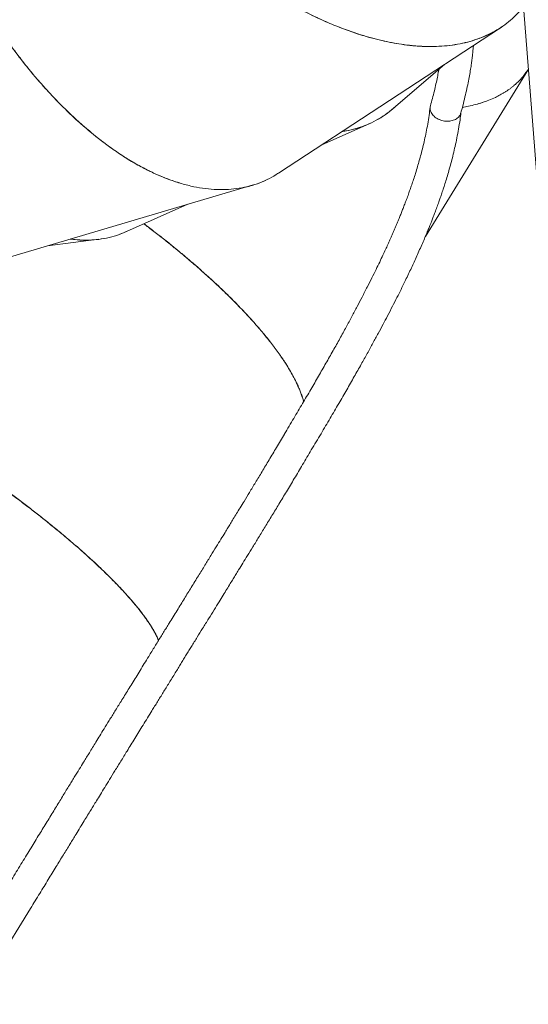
# Model space of a CAD drawing. Extents: x 5459245 to 5462690, y 5971016 to 5972523.
# Tile 39 of 198: x 5462442.377 to 5462442.923, y 5972212.142 to 5972213.198. Entities that reach past the tile are written whole.
import ezdxf

# ---------------------------------------------------------------- set-up
doc = ezdxf.new("R2010")
doc.units = 0
doc.layers.add('A_MAŁA ARCHITEKTURA', color=195, linetype='CONTINUOUS', lineweight=9)
doc.layers.add('ADT CCTV', color=102, linetype='CONTINUOUS')

# ---------------------------------------------------------------- blocks, each defined once
blk = doc.blocks.new('MEGA')
at = {"layer": 'A_MAŁA ARCHITEKTURA'}
for p, q in [((5462443.0462, 5972218.2195), (5462443.2578, 5972218.0293)), ((5462443.0875, 5972218.1824), (5462443.1222, 5972218.1392)), ((5462443.145, 5972218.1181), (5462443.2043, 5972218.0774)), ((5462443.2837, 5972218.0121), (5462443.5412, 5972217.891)), ((5462443.3339, 5972217.9885), (5462443.3797, 5972217.9571)), ((5462443.4076, 5972217.9435), (5462443.4761, 5972217.9216)), ((5462443.3085, 5972217.8423), (5462443.5192, 5972217.8423)), ((5462439.6789, 5972217.8256), (5462442.4728, 5972217.8256))]:
    blk.add_line(p, q, dxfattribs=at)
for points, knots in [([(5462443.2191, 5972218.0972), (5462443.2184, 5972218.0998), (5462443.2168, 5972218.1059), (5462443.215, 5972218.116), (5462443.2134, 5972218.1273), (5462443.2124, 5972218.1392), (5462443.2118, 5972218.1514), (5462443.2118, 5972218.1625), (5462443.2122, 5972218.1723), (5462443.2127, 5972218.1808), (5462443.2134, 5972218.1894), (5462443.2144, 5972218.1983), (5462443.2156, 5972218.2074), (5462443.2171, 5972218.2172), (5462443.219, 5972218.2279), (5462443.2214, 5972218.2394), (5462443.2242, 5972218.2513), (5462443.2273, 5972218.2635), (5462443.2308, 5972218.2757), (5462443.2341, 5972218.2861), (5462443.237, 5972218.2947), (5462443.2394, 5972218.3017), (5462443.242, 5972218.3088), (5462443.2447, 5972218.3161), (5462443.2476, 5972218.3235), (5462443.2506, 5972218.331), (5462443.2538, 5972218.3387), (5462443.258, 5972218.3483), (5462443.2634, 5972218.36), (5462443.27, 5972218.3736), (5462443.2757, 5972218.3849), (5462443.2803, 5972218.3936), (5462443.2839, 5972218.4001), (5462443.2875, 5972218.4066), (5462443.2911, 5972218.4128), (5462443.2942, 5972218.4181), (5462443.2969, 5972218.4227), (5462443.2996, 5972218.4271), (5462443.3025, 5972218.4318), (5462443.3056, 5972218.4367), (5462443.309, 5972218.4422), (5462443.3129, 5972218.4481), (5462443.3169, 5972218.4542), (5462443.3208, 5972218.4598), (5462443.3242, 5972218.4648), (5462443.3271, 5972218.469), (5462443.3295, 5972218.4723), (5462443.3308, 5972218.4742), (5462443.3314, 5972218.475)], [0, 0, 0, 0, 0.027644, 0.063342, 0.099386, 0.13578, 0.172523, 0.208595, 0.231893, 0.255417, 0.279165, 0.303138, 0.327337, 0.351762, 0.38084, 0.410456, 0.44061, 0.471303, 0.502534, 0.531979, 0.548934, 0.566184, 0.583729, 0.601569, 0.619704, 0.638135, 0.65686, 0.675881, 0.708576, 0.742974, 0.776038, 0.791558, 0.807685, 0.82442, 0.840635, 0.853931, 0.864329, 0.875478, 0.887377, 0.900028, 0.91343, 0.929443, 0.945359, 0.960741, 0.973896, 0.984824, 0.993525, 1, 1, 1, 1]), ([(5462443.2987, 5972218.4256), (5462443.2965, 5972218.422), (5462443.2923, 5972218.4149), (5462443.2864, 5972218.4047), (5462443.2809, 5972218.3946), (5462443.2754, 5972218.3844), (5462443.27, 5972218.3737), (5462443.2647, 5972218.3628), (5462443.2602, 5972218.353), (5462443.2562, 5972218.3442), (5462443.253, 5972218.3366), (5462443.2499, 5972218.3292), (5462443.247, 5972218.3219), (5462443.2442, 5972218.3148), (5462443.2416, 5972218.3078), (5462443.2391, 5972218.301), (5462443.2361, 5972218.2922), (5462443.2326, 5972218.2816), (5462443.2289, 5972218.2691), (5462443.2256, 5972218.257), (5462443.2227, 5972218.2452), (5462443.2201, 5972218.2336), (5462443.2179, 5972218.2222), (5462443.2161, 5972218.2109), (5462443.2146, 5972218.2001), (5462443.2134, 5972218.1896), (5462443.2126, 5972218.1794), (5462443.2119, 5972218.1671), (5462443.2117, 5972218.153), (5462443.2124, 5972218.1374), (5462443.2139, 5972218.1225), (5462443.2163, 5972218.1082), (5462443.2195, 5972218.0947), (5462443.2235, 5972218.0819), (5462443.2284, 5972218.07), (5462443.234, 5972218.0589), (5462443.2405, 5972218.0486), (5462443.2477, 5972218.0394), (5462443.2556, 5972218.031), (5462443.2643, 5972218.0236), (5462443.2736, 5972218.0172), (5462443.2803, 5972218.0138), (5462443.2837, 5972218.0121)], [0, 0, 0, 0, 0.021397, 0.041159, 0.059285, 0.079279, 0.100059, 0.119873, 0.141168, 0.155678, 0.169933, 0.183933, 0.197677, 0.211165, 0.224398, 0.237376, 0.250098, 0.274428, 0.298304, 0.321727, 0.344696, 0.367213, 0.390613, 0.413071, 0.435258, 0.457174, 0.478819, 0.500193, 0.536513, 0.572356, 0.607726, 0.643316, 0.679262, 0.714914, 0.750274, 0.786186, 0.821948, 0.857563, 0.893189, 0.928925, 0.964647, 1, 1, 1, 1]), ([(5462443.5435, 5972217.8901), (5462443.5427, 5972217.8904), (5462443.5389, 5972217.8919), (5462443.5323, 5972217.8956), (5462443.5237, 5972217.9011), (5462443.5155, 5972217.9076), (5462443.5076, 5972217.9148), (5462443.5002, 5972217.9229), (5462443.4931, 5972217.9317), (5462443.4865, 5972217.9414), (5462443.4805, 5972217.9514), (5462443.4752, 5972217.9617), (5462443.4704, 5972217.9721), (5462443.466, 5972217.9831), (5462443.4619, 5972217.9947), (5462443.4587, 5972218.0053), (5462443.4562, 5972218.0148), (5462443.4543, 5972218.023), (5462443.4525, 5972218.0315), (5462443.4508, 5972218.0403), (5462443.4493, 5972218.0493), (5462443.448, 5972218.0592), (5462443.4467, 5972218.07), (5462443.4457, 5972218.0817), (5462443.4449, 5972218.0938), (5462443.4444, 5972218.1064), (5462443.4443, 5972218.1191), (5462443.4444, 5972218.1301), (5462443.4446, 5972218.1391), (5462443.4449, 5972218.1465), (5462443.4453, 5972218.1541), (5462443.4458, 5972218.1619), (5462443.4465, 5972218.1698), (5462443.4472, 5972218.1779), (5462443.4481, 5972218.1861), (5462443.4493, 5972218.1965), (5462443.451, 5972218.2093), (5462443.4534, 5972218.2242), (5462443.4557, 5972218.2366), (5462443.4576, 5972218.2463), (5462443.4591, 5972218.2536), (5462443.4607, 5972218.2609), (5462443.4623, 5972218.2678), (5462443.4638, 5972218.2738), (5462443.465, 5972218.279), (5462443.4663, 5972218.284), (5462443.4677, 5972218.2893), (5462443.4693, 5972218.2949), (5462443.471, 5972218.3012), (5462443.473, 5972218.3079), (5462443.4751, 5972218.3149), (5462443.4772, 5972218.3214), (5462443.479, 5972218.3272), (5462443.4806, 5972218.332), (5462443.4819, 5972218.3358), (5462443.4827, 5972218.338), (5462443.483, 5972218.339)], [0, 0, 0, 0, 0.007961, 0.038825, 0.069779, 0.100825, 0.131964, 0.162663, 0.193562, 0.224663, 0.255965, 0.283281, 0.310862, 0.33871, 0.366825, 0.394427, 0.412254, 0.430254, 0.448426, 0.46677, 0.485287, 0.503976, 0.526226, 0.548888, 0.571962, 0.595448, 0.619346, 0.641876, 0.65485, 0.668049, 0.681475, 0.695126, 0.709002, 0.723105, 0.737434, 0.751988, 0.777006, 0.803327, 0.828627, 0.840503, 0.852843, 0.865648, 0.878056, 0.88823, 0.896186, 0.904717, 0.913823, 0.923503, 0.933758, 0.94601, 0.958189, 0.969959, 0.980025, 0.988388, 0.995046, 1, 1, 1, 1]), ([(5462443.4712, 5972218.3017), (5462443.4703, 5972218.2987), (5462443.4687, 5972218.2929), (5462443.4665, 5972218.2845), (5462443.4645, 5972218.2769), (5462443.4628, 5972218.2698), (5462443.4611, 5972218.2625), (5462443.4591, 5972218.2534), (5462443.4568, 5972218.2427), (5462443.4546, 5972218.2306), (5462443.4527, 5972218.2196), (5462443.4511, 5972218.2093), (5462443.4498, 5972218.2002), (5462443.4486, 5972218.1911), (5462443.4476, 5972218.182), (5462443.4467, 5972218.1728), (5462443.446, 5972218.1638), (5462443.4453, 5972218.1532), (5462443.4447, 5972218.1412), (5462443.4443, 5972218.1277), (5462443.4443, 5972218.1148), (5462443.4446, 5972218.1022), (5462443.4451, 5972218.0899), (5462443.4459, 5972218.0785), (5462443.4469, 5972218.068), (5462443.448, 5972218.0586), (5462443.4493, 5972218.0493), (5462443.4508, 5972218.0404), (5462443.4524, 5972218.0318), (5462443.4544, 5972218.0221), (5462443.457, 5972218.0116), (5462443.4602, 5972218.0004), (5462443.4636, 5972217.9897), (5462443.4674, 5972217.9795), (5462443.4718, 5972217.9688), (5462443.477, 5972217.9579), (5462443.4831, 5972217.9469), (5462443.4896, 5972217.9367), (5462443.4965, 5972217.9273), (5462443.5039, 5972217.9187), (5462443.5117, 5972217.9109), (5462443.5198, 5972217.904), (5462443.5284, 5972217.898), (5462443.5372, 5972217.8928), (5462443.5465, 5972217.8885), (5462443.556, 5972217.8852), (5462443.5642, 5972217.8831), (5462443.5693, 5972217.8824), (5462443.571, 5972217.8822)], [0, 0, 0, 0, 0.015131, 0.029061, 0.04179, 0.05332, 0.06455, 0.078258, 0.098776, 0.118042, 0.138446, 0.154158, 0.169409, 0.1842, 0.20013, 0.215765, 0.231068, 0.246041, 0.270094, 0.293647, 0.316699, 0.339252, 0.361304, 0.384322, 0.402792, 0.421057, 0.439119, 0.456977, 0.47463, 0.49208, 0.517185, 0.542039, 0.566643, 0.590996, 0.615099, 0.64622, 0.677096, 0.707727, 0.738115, 0.769065, 0.799884, 0.830572, 0.861131, 0.891923, 0.922689, 0.95343, 0.984147, 1, 1, 1, 1]), ([(5462442.8466, 5972218.2229), (5462442.8465, 5972218.216), (5462442.8465, 5972218.202), (5462442.8461, 5972218.1811), (5462442.8455, 5972218.1603), (5462442.8447, 5972218.1398), (5462442.8436, 5972218.1195), (5462442.8423, 5972218.0994), (5462442.8409, 5972218.0812), (5462442.8394, 5972218.0648), (5462442.8379, 5972218.0501), (5462442.8363, 5972218.0356), (5462442.8345, 5972218.0214), (5462442.8328, 5972218.0093), (5462442.8313, 5972217.9991), (5462442.83, 5972217.9906), (5462442.8286, 5972217.9821), (5462442.8271, 5972217.9739), (5462442.8256, 5972217.9657), (5462442.8239, 5972217.9572), (5462442.822, 5972217.9484), (5462442.8199, 5972217.9393), (5462442.8178, 5972217.9304), (5462442.8155, 5972217.9218), (5462442.8132, 5972217.9137), (5462442.8106, 5972217.9052), (5462442.8077, 5972217.8966), (5462442.8053, 5972217.89), (5462442.8036, 5972217.8858), (5462442.8027, 5972217.8836), (5462442.8017, 5972217.8815), (5462442.8008, 5972217.8794), (5462442.7999, 5972217.8773), (5462442.7986, 5972217.8745), (5462442.7968, 5972217.8711), (5462442.7947, 5972217.8671), (5462442.7924, 5972217.8634), (5462442.7907, 5972217.8607), (5462442.7897, 5972217.8594), (5462442.7895, 5972217.8592)], [0, 0, 0, 0, 0.042815, 0.085708, 0.128679, 0.17147, 0.214203, 0.257175, 0.300386, 0.333606, 0.367084, 0.400821, 0.434816, 0.468308, 0.489999, 0.511859, 0.533889, 0.556088, 0.578457, 0.600995, 0.62817, 0.65575, 0.683735, 0.712124, 0.740918, 0.768405, 0.804323, 0.841311, 0.851177, 0.861115, 0.871128, 0.881213, 0.891372, 0.901605, 0.923617, 0.946405, 0.969969, 0.994309, 1, 1, 1, 1]), ([(5462442.8464, 5972218.2229), (5462442.8464, 5972218.2215), (5462442.8464, 5972218.2189), (5462442.8464, 5972218.2152), (5462442.8464, 5972218.2118), (5462442.8463, 5972218.2082), (5462442.8463, 5972218.2045), (5462442.8463, 5972218.2008), (5462442.8461, 5972218.1916), (5462442.8459, 5972218.1776), (5462442.8453, 5972218.159), (5462442.8446, 5972218.1419), (5462442.8438, 5972218.1256), (5462442.8428, 5972218.1101), (5462442.8418, 5972218.0947), (5462442.8405, 5972218.0795), (5462442.8392, 5972218.0645), (5462442.8377, 5972218.0498), (5462442.8361, 5972218.0353), (5462442.8343, 5972218.0211), (5462442.8326, 5972218.009), (5462442.8311, 5972217.9987), (5462442.8298, 5972217.9902), (5462442.8284, 5972217.9818), (5462442.8269, 5972217.9735), (5462442.8254, 5972217.9654), (5462442.8237, 5972217.9569), (5462442.8218, 5972217.9481), (5462442.8198, 5972217.939), (5462442.8176, 5972217.9301), (5462442.8153, 5972217.9215), (5462442.813, 5972217.9133), (5462442.8104, 5972217.9049), (5462442.8075, 5972217.8963), (5462442.8051, 5972217.8897), (5462442.8034, 5972217.8855), (5462442.8025, 5972217.8833), (5462442.8015, 5972217.8812), (5462442.8006, 5972217.8791), (5462442.7997, 5972217.877), (5462442.7984, 5972217.8743), (5462442.7966, 5972217.8708), (5462442.7945, 5972217.8669), (5462442.7922, 5972217.8631), (5462442.7905, 5972217.8606), (5462442.7896, 5972217.8593), (5462442.7895, 5972217.8592)], [0, 0, 0, 0, 0.00901, 0.016066, 0.022504, 0.029985, 0.037764, 0.045334, 0.052895, 0.094379, 0.131465, 0.168421, 0.201359, 0.234439, 0.267662, 0.301028, 0.334293, 0.367818, 0.401602, 0.435646, 0.469185, 0.490905, 0.512795, 0.534856, 0.557087, 0.579488, 0.602059, 0.629269, 0.656886, 0.684909, 0.71334, 0.742178, 0.7697, 0.805662, 0.842702, 0.852582, 0.862536, 0.872564, 0.882666, 0.892842, 0.903092, 0.925118, 0.947928, 0.971521, 0.995898, 1, 1, 1, 1]), ([(5462443.1461, 5972218.1174), (5462443.1434, 5972218.1193), (5462443.1376, 5972218.1233), (5462443.1296, 5972218.1306), (5462443.1223, 5972218.1387), (5462443.1161, 5972218.1473), (5462443.1109, 5972218.1559), (5462443.108, 5972218.1622), (5462443.1065, 5972218.1653)], [0, 0, 0, 0, 0.1579552, 0.3407412, 0.5234613, 0.6827172, 0.84244, 1, 1, 1, 1]), ([(5462443.1067, 5972218.1651), (5462443.1073, 5972218.1638), (5462443.1093, 5972218.1588), (5462443.1139, 5972218.1508), (5462443.1203, 5972218.1412), (5462443.1277, 5972218.1326), (5462443.1358, 5972218.1247), (5462443.1419, 5972218.1203), (5462443.145, 5972218.1181)], [0, 0, 0, 0, 0.064803, 0.252609, 0.439857, 0.626774, 0.814141, 1, 1, 1, 1]), ([(5462443.1617, 5972218.1066), (5462443.1615, 5972218.1046), (5462443.1608, 5972218.0976), (5462443.1596, 5972218.0858), (5462443.1579, 5972218.0722), (5462443.1563, 5972218.0596), (5462443.1546, 5972218.0481), (5462443.1528, 5972218.0367), (5462443.1509, 5972218.0255), (5462443.1488, 5972218.0144), (5462443.1468, 5972218.0042), (5462443.1448, 5972217.9948), (5462443.1429, 5972217.9861), (5462443.1408, 5972217.9776), (5462443.1387, 5972217.9692), (5462443.1365, 5972217.961), (5462443.1342, 5972217.9529), (5462443.1311, 5972217.9428), (5462443.1271, 5972217.9309), (5462443.1234, 5972217.921), (5462443.1208, 5972217.9145), (5462443.1195, 5972217.9111), (5462443.118, 5972217.9079), (5462443.1166, 5972217.9046), (5462443.1152, 5972217.9015), (5462443.1131, 5972217.897), (5462443.1102, 5972217.8914), (5462443.1066, 5972217.8848), (5462443.1037, 5972217.88), (5462443.1015, 5972217.8766), (5462443.1002, 5972217.8747), (5462443.0989, 5972217.8727), (5462443.0975, 5972217.8708), (5462443.0961, 5972217.8689), (5462443.0947, 5972217.8671), (5462443.0926, 5972217.8645), (5462443.0907, 5972217.8623), (5462443.0893, 5972217.861), (5462443.0891, 5972217.8607)], [0, 0, 0, 0, 0.017384, 0.060328, 0.103461, 0.138511, 0.173793, 0.209308, 0.245054, 0.281032, 0.317242, 0.34699, 0.377002, 0.407278, 0.437818, 0.468623, 0.499692, 0.531025, 0.588903, 0.648317, 0.664134, 0.680057, 0.696084, 0.712217, 0.728456, 0.7448, 0.782323, 0.82094, 0.86065, 0.874269, 0.888011, 0.901878, 0.915868, 0.929983, 0.944221, 0.958584, 0.993774, 1, 1, 1, 1]), ([(5462443.1618, 5972218.1065), (5462443.1616, 5972218.1046), (5462443.161, 5972218.0976), (5462443.1597, 5972218.0859), (5462443.1581, 5972218.0723), (5462443.1564, 5972218.0597), (5462443.1548, 5972218.0482), (5462443.153, 5972218.0368), (5462443.151, 5972218.0256), (5462443.149, 5972218.0145), (5462443.147, 5972218.0043), (5462443.145, 5972217.9948), (5462443.143, 5972217.9862), (5462443.141, 5972217.9777), (5462443.1388, 5972217.9693), (5462443.1366, 5972217.9611), (5462443.1343, 5972217.953), (5462443.1312, 5972217.9429), (5462443.1273, 5972217.931), (5462443.1236, 5972217.921), (5462443.1209, 5972217.9145), (5462443.1196, 5972217.9112), (5462443.1182, 5972217.9079), (5462443.1167, 5972217.9047), (5462443.1153, 5972217.9015), (5462443.1132, 5972217.8971), (5462443.1103, 5972217.8915), (5462443.1067, 5972217.8849), (5462443.1038, 5972217.88), (5462443.1016, 5972217.8767), (5462443.1003, 5972217.8747), (5462443.0989, 5972217.8727), (5462443.0976, 5972217.8708), (5462443.0962, 5972217.869), (5462443.0948, 5972217.8672), (5462443.0926, 5972217.8646), (5462443.0908, 5972217.8624), (5462443.0893, 5972217.861), (5462443.0891, 5972217.8607)], [0, 0, 0, 0, 0.016831, 0.059785, 0.102928, 0.137988, 0.173279, 0.208802, 0.244556, 0.280543, 0.316762, 0.346517, 0.376537, 0.406821, 0.437369, 0.468181, 0.499257, 0.530598, 0.588491, 0.64792, 0.663741, 0.679667, 0.695698, 0.711835, 0.728077, 0.744425, 0.781959, 0.820586, 0.860306, 0.873928, 0.887674, 0.901543, 0.915537, 0.929654, 0.943896, 0.958261, 0.993466, 1, 1, 1, 1]), ([(5462443.285, 5972218.0115), (5462443.282, 5972218.013), (5462443.2756, 5972218.016), (5462443.2665, 5972218.0221), (5462443.2601, 5972218.027), (5462443.257, 5972218.03), (5462443.2567, 5972218.0304)], [0, 0, 0, 0, 0.291341, 0.624061, 0.956661, 1, 1, 1, 1]), ([(5462443.4089, 5972217.9431), (5462443.4058, 5972217.9441), (5462443.399, 5972217.9463), (5462443.3892, 5972217.9511), (5462443.3799, 5972217.9567), (5462443.3715, 5972217.9631), (5462443.364, 5972217.9698), (5462443.3594, 5972217.975), (5462443.3571, 5972217.9776)], [0, 0, 0, 0, 0.159719, 0.342122, 0.52446, 0.683382, 0.84277, 1, 1, 1, 1]), ([(5462443.3574, 5972217.9775), (5462443.3583, 5972217.9764), (5462443.3617, 5972217.9721), (5462443.3683, 5972217.9658), (5462443.3773, 5972217.9585), (5462443.3868, 5972217.9524), (5462443.3969, 5972217.9472), (5462443.404, 5972217.9447), (5462443.4076, 5972217.9435)], [0, 0, 0, 0, 0.065438, 0.252371, 0.439366, 0.626939, 0.814437, 1, 1, 1, 1]), ([(5462443.4688, 5972217.924), (5462443.4681, 5972217.9237), (5462443.4654, 5972217.9226), (5462443.4604, 5972217.9207), (5462443.4536, 5972217.9183), (5462443.4462, 5972217.9158), (5462443.4385, 5972217.9134), (5462443.4332, 5972217.9119), (5462443.4306, 5972217.9111)], [0, 0, 0, 0, 0.055353, 0.222601, 0.402696, 0.595686, 0.801612, 1, 1, 1, 1]), ([(5462443.4293, 5972217.9107), (5462443.4266, 5972217.9094), (5462443.421, 5972217.9069), (5462443.4126, 5972217.9034), (5462443.4043, 5972217.9002), (5462443.3963, 5972217.8974), (5462443.3886, 5972217.8948), (5462443.3814, 5972217.8926), (5462443.3745, 5972217.8906), (5462443.3676, 5972217.8887), (5462443.3608, 5972217.8869), (5462443.3541, 5972217.8852), (5462443.3481, 5972217.8839), (5462443.3427, 5972217.8827), (5462443.3373, 5972217.8815), (5462443.3319, 5972217.8804), (5462443.3265, 5972217.8794), (5462443.3216, 5972217.8785), (5462443.317, 5972217.8777), (5462443.3123, 5972217.8769), (5462443.3073, 5972217.876), (5462443.302, 5972217.8752), (5462443.2966, 5972217.8744), (5462443.2911, 5972217.8736), (5462443.2856, 5972217.8729), (5462443.2799, 5972217.8721), (5462443.2738, 5972217.8714), (5462443.267, 5972217.8706), (5462443.2591, 5972217.8697), (5462443.2502, 5972217.8688), (5462443.2403, 5972217.8679), (5462443.2292, 5972217.867), (5462443.2177, 5972217.8661), (5462443.2059, 5972217.8653), (5462443.1938, 5972217.8645), (5462443.1808, 5972217.8638), (5462443.1669, 5972217.8631), (5462443.1521, 5972217.8625), (5462443.1367, 5972217.862), (5462443.1207, 5972217.8615), (5462443.104, 5972217.8611), (5462443.0865, 5972217.8607), (5462443.0681, 5972217.8604), (5462443.0554, 5972217.8602), (5462443.0489, 5972217.8601)], [0, 0, 0, 0, 0.026857, 0.054854, 0.081376, 0.106427, 0.130007, 0.152114, 0.172742, 0.191889, 0.21385, 0.233451, 0.250682, 0.265806, 0.279913, 0.296558, 0.311725, 0.325408, 0.3377, 0.350337, 0.364311, 0.378898, 0.393511, 0.40815, 0.423084, 0.438048, 0.453499, 0.471426, 0.492058, 0.514954, 0.540456, 0.568567, 0.599289, 0.627408, 0.657413, 0.689309, 0.723105, 0.758807, 0.796426, 0.83366, 0.87262, 0.91332, 0.955773, 1, 1, 1, 1]), ([(5462443.4306, 5972217.9111), (5462443.4306, 5972217.9111), (5462443.4299, 5972217.911), (5462443.4286, 5972217.9103), (5462443.4269, 5972217.9092), (5462443.4254, 5972217.9075), (5462443.4242, 5972217.9055), (5462443.4233, 5972217.9032), (5462443.4228, 5972217.9007), (5462443.4227, 5972217.898), (5462443.4229, 5972217.8962), (5462443.423, 5972217.8952), (5462443.423, 5972217.8952)], [0, 0, 0, 0, 0.00198, 0.124344, 0.250266, 0.372803, 0.498904, 0.621527, 0.747711, 0.870333, 0.99651, 1, 1, 1, 1]), ([(5462443.441, 5972217.8793), (5462443.4436, 5972217.88), (5462443.4494, 5972217.8817), (5462443.458, 5972217.8845), (5462443.4666, 5972217.8874), (5462443.4744, 5972217.8902), (5462443.4815, 5972217.8929), (5462443.4878, 5972217.8955), (5462443.4933, 5972217.8979), (5462443.4982, 5972217.9001), (5462443.5025, 5972217.9021), (5462443.5062, 5972217.904), (5462443.5086, 5972217.9052), (5462443.5097, 5972217.9057), (5462443.5098, 5972217.9058)], [0, 0, 0, 0, 0.109933, 0.239367, 0.360147, 0.472273, 0.57572, 0.670302, 0.751301, 0.824391, 0.889593, 0.946922, 0.99639, 1, 1, 1, 1]), ([(5462443.4409, 5972217.8793), (5462443.4406, 5972217.8792), (5462443.4395, 5972217.8789), (5462443.4377, 5972217.8788), (5462443.4355, 5972217.8792), (5462443.4333, 5972217.88), (5462443.4312, 5972217.8813), (5462443.4292, 5972217.8829), (5462443.4274, 5972217.8849), (5462443.4258, 5972217.8872), (5462443.4245, 5972217.8897), (5462443.4236, 5972217.8924), (5462443.4232, 5972217.8942), (5462443.423, 5972217.8952), (5462443.423, 5972217.8952)], [0, 0, 0, 0, 0.051473, 0.147167, 0.240254, 0.336046, 0.429265, 0.525195, 0.618531, 0.714582, 0.807933, 0.903992, 0.997343, 1, 1, 1, 1]), ([(5462443.0493, 5972217.8266), (5462443.0561, 5972217.8267), (5462443.0694, 5972217.8269), (5462443.0886, 5972217.8272), (5462443.1068, 5972217.8276), (5462443.124, 5972217.8281), (5462443.1402, 5972217.8286), (5462443.1551, 5972217.8291), (5462443.1688, 5972217.8297), (5462443.1814, 5972217.8303), (5462443.1932, 5972217.8309), (5462443.2042, 5972217.8316), (5462443.2151, 5972217.8323), (5462443.2259, 5972217.8331), (5462443.2365, 5972217.834), (5462443.2463, 5972217.8348), (5462443.2574, 5972217.8359), (5462443.27, 5972217.8372), (5462443.2818, 5972217.8386), (5462443.2913, 5972217.8399), (5462443.2986, 5972217.8409), (5462443.3055, 5972217.8419), (5462443.3119, 5972217.8429), (5462443.3174, 5972217.8438), (5462443.3221, 5972217.8446), (5462443.3265, 5972217.8453), (5462443.3311, 5972217.8462), (5462443.3361, 5972217.8471), (5462443.3417, 5972217.8482), (5462443.3471, 5972217.8494), (5462443.3524, 5972217.8505), (5462443.3575, 5972217.8517), (5462443.3631, 5972217.853), (5462443.3694, 5972217.8545), (5462443.3763, 5972217.8563), (5462443.3837, 5972217.8584), (5462443.3914, 5972217.8606), (5462443.3994, 5972217.8631), (5462443.4076, 5972217.8659), (5462443.4163, 5972217.8689), (5462443.4253, 5972217.8724), (5462443.4338, 5972217.8759), (5462443.4392, 5972217.8784), (5462443.4415, 5972217.8794)], [0, 0, 0, 0, 0.045554, 0.089092, 0.130629, 0.170184, 0.207768, 0.243389, 0.275185, 0.305247, 0.333579, 0.360182, 0.385054, 0.413714, 0.439669, 0.463487, 0.486935, 0.523295, 0.559069, 0.578144, 0.597051, 0.615672, 0.632518, 0.647134, 0.659513, 0.670297, 0.682446, 0.696059, 0.71115, 0.727709, 0.740435, 0.754281, 0.769912, 0.78734, 0.806565, 0.827584, 0.850401, 0.872896, 0.896907, 0.922441, 0.949508, 0.978117, 1, 1, 1, 1]), ([(5462443.5192, 5972217.8424), (5462443.5186, 5972217.8424), (5462443.5162, 5972217.8424), (5462443.5121, 5972217.8426), (5462443.5071, 5972217.8433), (5462443.5032, 5972217.8441), (5462443.5002, 5972217.8449), (5462443.498, 5972217.8455), (5462443.4957, 5972217.8463), (5462443.4931, 5972217.8472), (5462443.4903, 5972217.8483), (5462443.4875, 5972217.8495), (5462443.4849, 5972217.8508), (5462443.4822, 5972217.8521), (5462443.4797, 5972217.8535), (5462443.4772, 5972217.855), (5462443.4736, 5972217.8573), (5462443.4687, 5972217.8607), (5462443.4628, 5972217.8654), (5462443.4572, 5972217.8705), (5462443.4519, 5972217.8757), (5462443.4486, 5972217.8794), (5462443.4471, 5972217.8811)], [0, 0, 0, 0, 0.023813, 0.097683, 0.164455, 0.224128, 0.255968, 0.285344, 0.312254, 0.350789, 0.389533, 0.427326, 0.464168, 0.50006, 0.535001, 0.568992, 0.602033, 0.688309, 0.771644, 0.852038, 0.933542, 1, 1, 1, 1]), ([(5462443.5192, 5972217.8424), (5462443.5186, 5972217.8424), (5462443.5162, 5972217.8424), (5462443.5121, 5972217.8426), (5462443.5071, 5972217.8433), (5462443.5032, 5972217.8441), (5462443.5002, 5972217.8449), (5462443.498, 5972217.8455), (5462443.4957, 5972217.8463), (5462443.4931, 5972217.8472), (5462443.4903, 5972217.8483), (5462443.4875, 5972217.8495), (5462443.4848, 5972217.8508), (5462443.4822, 5972217.8521), (5462443.4797, 5972217.8535), (5462443.4772, 5972217.855), (5462443.4735, 5972217.8573), (5462443.4687, 5972217.8607), (5462443.4628, 5972217.8654), (5462443.4571, 5972217.8706), (5462443.4519, 5972217.8757), (5462443.4486, 5972217.8794), (5462443.4471, 5972217.8811)], [0, 0, 0, 0, 0.024394, 0.098218, 0.164968, 0.224644, 0.256499, 0.285896, 0.312837, 0.35137, 0.39011, 0.427902, 0.464744, 0.500637, 0.535581, 0.569575, 0.60262, 0.688895, 0.77223, 0.852627, 0.934074, 1, 1, 1, 1]), ([(5462442.7693, 5972217.8592), (5462442.7663, 5972217.8592), (5462442.7605, 5972217.8592), (5462442.7518, 5972217.8592), (5462442.7435, 5972217.8592), (5462442.7354, 5972217.8592), (5462442.7276, 5972217.8592), (5462442.7201, 5972217.8592), (5462442.711, 5972217.8593), (5462442.7006, 5972217.8593), (5462442.689, 5972217.8593), (5462442.6787, 5972217.8593), (5462442.6697, 5972217.8593), (5462442.6618, 5972217.8593), (5462442.6547, 5972217.8593), (5462442.6483, 5972217.8593), (5462442.6423, 5972217.8593), (5462442.6354, 5972217.8593), (5462442.627, 5972217.8593), (5462442.6168, 5972217.8593), (5462442.6052, 5972217.8593), (5462442.5924, 5972217.8593), (5462442.5783, 5972217.8592), (5462442.5632, 5972217.8592), (5462442.5472, 5972217.8592), (5462442.5302, 5972217.8591), (5462442.5121, 5972217.8591), (5462442.4929, 5972217.8591), (5462442.4796, 5972217.8591), (5462442.4728, 5972217.8591)], [0, 0, 0, 0, 0.030611, 0.060269, 0.088927, 0.116588, 0.143252, 0.168919, 0.193592, 0.236244, 0.275558, 0.311535, 0.34084, 0.367488, 0.391482, 0.412821, 0.431856, 0.452476, 0.482574, 0.516989, 0.555721, 0.598771, 0.646142, 0.697838, 0.750547, 0.80711, 0.867532, 0.931824, 1, 1, 1, 1]), ([(5462443.0487, 5972217.8601), (5462443.0432, 5972217.86), (5462443.0324, 5972217.8598), (5462443.0168, 5972217.8596), (5462443.0022, 5972217.8595), (5462442.9886, 5972217.8593), (5462442.9762, 5972217.8593), (5462442.9656, 5972217.8592), (5462442.9567, 5972217.8592), (5462442.9494, 5972217.8592), (5462442.9427, 5972217.8591), (5462442.9368, 5972217.8591), (5462442.9311, 5972217.8591), (5462442.9247, 5972217.8591), (5462442.9167, 5972217.8591), (5462442.9071, 5972217.8591), (5462442.8962, 5972217.8591), (5462442.884, 5972217.8591), (5462442.8706, 5972217.8591), (5462442.8566, 5972217.8591), (5462442.842, 5972217.8591), (5462442.827, 5972217.8591), (5462442.8147, 5972217.8591), (5462442.8055, 5972217.8592), (5462442.7998, 5972217.8592), (5462442.7939, 5972217.8592), (5462442.7879, 5972217.8592), (5462442.7818, 5972217.8592), (5462442.7756, 5972217.8592), (5462442.7714, 5972217.8592), (5462442.7693, 5972217.8592)], [0, 0, 0, 0, 0.062675, 0.121023, 0.175056, 0.224779, 0.270197, 0.31131, 0.340593, 0.36722, 0.391192, 0.412507, 0.431532, 0.452166, 0.482278, 0.516706, 0.555451, 0.598515, 0.645903, 0.697622, 0.746724, 0.799191, 0.855029, 0.874592, 0.894539, 0.914871, 0.935587, 0.956688, 0.978175, 1, 1, 1, 1]), ([(5462442.4728, 5972217.8256), (5462442.4791, 5972217.8256), (5462442.4912, 5972217.8256), (5462442.5087, 5972217.8256), (5462442.5249, 5972217.8257), (5462442.5398, 5972217.8257), (5462442.5534, 5972217.8257), (5462442.5649, 5972217.8257), (5462442.5746, 5972217.8257), (5462442.5825, 5972217.8258), (5462442.5897, 5972217.8258), (5462442.5961, 5972217.8258), (5462442.6021, 5972217.8258), (5462442.6087, 5972217.8258), (5462442.6164, 5972217.8258), (5462442.6253, 5972217.8258), (5462442.6353, 5972217.8258), (5462442.6462, 5972217.8258), (5462442.6582, 5972217.8258), (5462442.6717, 5972217.8258), (5462442.6869, 5972217.8258), (5462442.7039, 5972217.8258), (5462442.7174, 5972217.8258), (5462442.7272, 5972217.8258), (5462442.7329, 5972217.8257), (5462442.7387, 5972217.8257), (5462442.7446, 5972217.8257), (5462442.7506, 5972217.8257), (5462442.7567, 5972217.8257), (5462442.7629, 5972217.8257), (5462442.7671, 5972217.8257), (5462442.7692, 5972217.8257)], [0, 0, 0, 0, 0.0628246, 0.1212829, 0.1753919, 0.2251653, 0.2706148, 0.3117514, 0.341052, 0.3676967, 0.3916872, 0.4130251, 0.4320526, 0.4526496, 0.4792885, 0.5093668, 0.5428857, 0.5798468, 0.6202517, 0.6641031, 0.7173129, 0.7748583, 0.8367537, 0.8558227, 0.875271, 0.8950991, 0.9153074, 0.9358964, 0.9568666, 0.9782186, 1, 1, 1, 1]), ([(5462442.7692, 5972217.8257), (5462442.7712, 5972217.8257), (5462442.775, 5972217.8257), (5462442.7808, 5972217.8257), (5462442.7864, 5972217.8257), (5462442.7918, 5972217.8257), (5462442.7972, 5972217.8257), (5462442.8046, 5972217.8257), (5462442.814, 5972217.8257), (5462442.8256, 5972217.8257), (5462442.8372, 5972217.8256), (5462442.8484, 5972217.8256), (5462442.8583, 5972217.8256), (5462442.8671, 5972217.8256), (5462442.8746, 5972217.8256), (5462442.8814, 5972217.8256), (5462442.8875, 5972217.8256), (5462442.8932, 5972217.8256), (5462442.8998, 5972217.8256), (5462442.9078, 5972217.8256), (5462442.9174, 5972217.8256), (5462442.9283, 5972217.8256), (5462442.9403, 5972217.8256), (5462442.9534, 5972217.8257), (5462442.9674, 5972217.8257), (5462442.9821, 5972217.8258), (5462442.9976, 5972217.8259), (5462443.014, 5972217.8261), (5462443.0314, 5972217.8263), (5462443.0432, 5972217.8265), (5462443.0493, 5972217.8266)], [0, 0, 0, 0, 0.0201879, 0.0399004, 0.0591848, 0.0780414, 0.0964707, 0.1144732, 0.1552207, 0.1936031, 0.2362175, 0.2754908, 0.3114282, 0.3406985, 0.3673126, 0.3912715, 0.4125755, 0.431588, 0.4522044, 0.4822914, 0.5166897, 0.5554037, 0.5984378, 0.645798, 0.697492, 0.7502101, 0.8068027, 0.8672866, 0.9316789, 1, 1, 1, 1])]:
    blk.add_open_spline(points, degree=3, knots=knots, dxfattribs=at)
blk = doc.blocks.new('A770198')
at = {"layer": 'ADT CCTV', "color": 140, "lineweight": 9}
blk.add_line((0.6708, 12.7336), (22.305, 12.7213), dxfattribs=at)
blk = doc.blocks.new('G$CFAE608CC')
at = {"layer": 'ADT CCTV', "rotation": 90}
blk.add_blockref('A770198', (38.0838, 0), dxfattribs=at)

msp = doc.modelspace()

# ---------------------------------------------------------------- block references
at = {"layer": 'A_MAŁA ARCHITEKTURA', "color": 6, "rotation": 58.39971502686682}
msp.add_blockref('MEGA', (7686859.5945, -1809666.1669), dxfattribs=at)
at = {"layer": 'ADT CCTV', "rotation": 184.5356804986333}
msp.add_blockref('G$CFAE608CC', (5462467.5094, 5972223.8305), dxfattribs=at)

doc.saveas('drawing.dxf')
